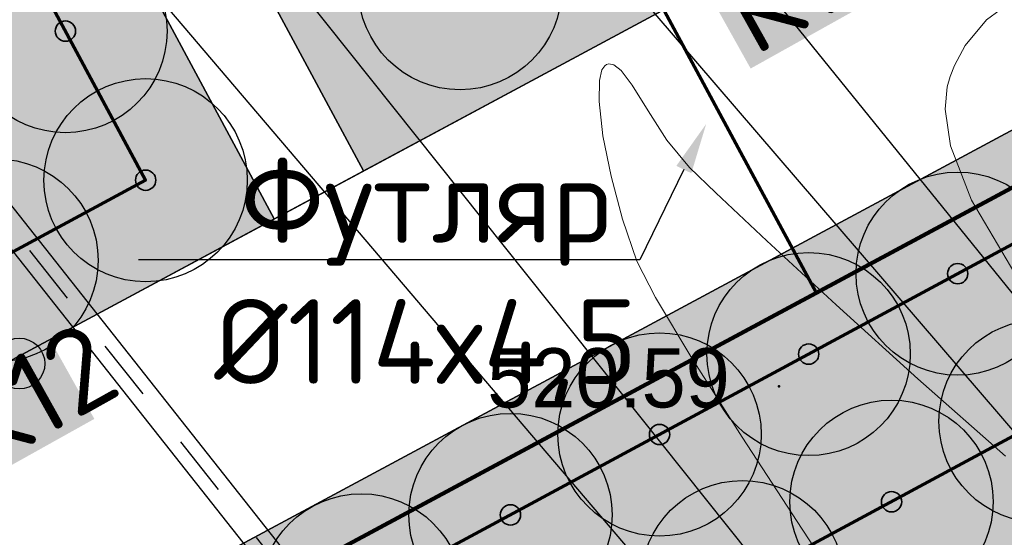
# Model space of a CAD drawing. Header units: millimetres. Extents: x -76021 to 1074922, y 19208 to 400534.
# Tile 49 of 109: x 194166 to 208696, y 182186 to 189830. Entities that reach past the tile are written whole.
import ezdxf
from ezdxf import colors
from ezdxf.entities.mleader import LeaderData, LeaderLine
from ezdxf.math import Vec2, Vec3

# ---------------------------------------------------------------- set-up
doc = ezdxf.new("R2010")
doc.units = ezdxf.units.MM
doc.linetypes.add('Д_ТРОТ_ТРУБА', pattern=[3, 1.5, -1.5])
for name, color, linetype in [('(004) Точки рельефа', 7, 'Continuous'), ('(028) Гидротехн.', 7, 'Continuous'), ('(031) Горизонтали', 42, 'Continuous'), ('(035) Откосы', 7, 'Continuous'), ('(038) Деревья', 7, 'Continuous')]:
    doc.layers.add(name, color=color, linetype=linetype)
doc.layers.add('В3', color=5, linetype='производственный водопровод', lineweight=50)
doc.styles.add('D-431', font='txt')
doc.styles.add('GOST', font='isocpeur.ttf')
doc.styles.get("Standard").update_dxf_attribs({"font": 'arial.ttf'})
doc.linetypes.add('ОТКОСЫ_НЕУКР', pattern='A,0.5,["|",Standard,S=1.199999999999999,R=0,X=0,Y=-1.199999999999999],1,["|",Standard,S=0.5,R=0,X=0,Y=-0.5],0.5', length=2)
doc.linetypes.add('ОТКОСЫ_НЕУКР1', pattern='A,0.5,["|",Standard,S=-1.199999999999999,R=0,X=0,Y=1.199999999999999],1,["|",Standard,S=-0.5,R=0,X=0,Y=0.5],0.5', length=2)
doc.linetypes.add('производственный водопровод', pattern='A,5,-0.5,["В3",Standard,S=0.7,R=0,X=0,Y=-0.35],-2', length=7.5)

# ---------------------------------------------------------------- blocks, each defined once
blk = doc.blocks.new('d')
at = {"layer": '(038) Деревья'}
blk.add_ellipse((0, 0), major_axis=(0.2651650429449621, 0.2651650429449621), ratio=0.9999999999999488, start_param=5.497787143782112, end_param=11.7809724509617, dxfattribs=at)
blk = doc.blocks.new('A$C05d28b1e')
at = {"layer": '(004) Точки рельефа', "color": 7, "linetype": 'ByBlock', "lineweight": -2}
blk.add_point((-69375, -20309), dxfattribs=at)
at = {"layer": '(028) Гидротехн.', "ltscale": 600}
for points in [[(-61833.59640229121, -41479.26027232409), (-63011.59640229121, -40051.26027232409), (-104066.5964022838, 11956.73972767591)], [(-62155.98729409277, -41717.03435735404), (-63322.89473471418, -40302.48102523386), (-104380.5610976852, 11708.89669257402)]]:
    blk.add_lwpolyline(points, dxfattribs=at)
at = {"layer": '(028) Гидротехн.', "color": 3, "linetype": 'Д_ТРОТ_ТРУБА', "ltscale": 600, "flags": 128}
blk.add_lwpolyline([(-62001.70733500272, -41589.76419501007), (-63167.24556851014, -40176.87064878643), (-104223.5787499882, 11832.81821012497)], dxfattribs=at)
at = {"layer": '(031) Горизонтали', "color": 42, "linetype": 'Continuous', "lineweight": 0, "ltscale": 600}
for points in [[(-61288.02127660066, -24680.30395136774), (-61288.02127659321, -24680.30395136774), (-61254.6401678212, -24636.41195966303), (-61241.3898649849, -24512.8183427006), (-61343.86845077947, -24244.05517087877), (-61676.90868246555, -23747.2988935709), (-62340.3007516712, -22940.82435168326), (-63189.37232371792, -21976.04999580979), (-64128.90884261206, -20904.23697194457), (-65063.69575234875, -19776.64642605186), (-65898.51849693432, -18644.53950414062), (-66538.1625203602, -17559.17735220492), (-66845.36487825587, -16758.99135513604), (-66924.47538701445, -16215.80277499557), (-66893.74652248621, -15886.94787703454), (-66851.05617977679, -15733.73194220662), (-66787.61025614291, -15572.59317088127), (-66628.78347082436, -15277.5453004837), (-66315.08104138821, -14897.56854867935), (-66114.24718772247, -14748.78989028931)], [(-68074.32372786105, -23878.98647207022), (-69036.71142988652, -22419.40309891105), (-69919.90043165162, -21062.01814925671), (-70662.2289913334, -19892.88907083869), (-71202.03536709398, -18998.07331138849), (-71477.65781711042, -18463.62831859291), (-71686.86168979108, -17842.66410110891), (-71856.34187822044, -17207.83424426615), (-71975.27239054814, -16610.57707686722), (-72032.82723491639, -16102.33092778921), (-72027.40556295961, -15794.38849870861), (-71989.68020638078, -15638.26340799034), (-71947.20270553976, -15575.98677130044), (-71920.5059523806, -15558.625), (-71886.01448624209, -15549.01704311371), (-71815.43778838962, -15560.78545568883), (-71704.22539439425, -15646.76114501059), (-71542.14427439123, -15863.34610840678), (-71309.19003324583, -16243.10019703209), (-71031.90982085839, -16672.91947072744), (-70698.9458598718, -17076.65605095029), (-70306.98658705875, -17454.48320184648), (-69555.15996723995, -18161.58538107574), (-68532.65515675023, -19106.36258964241), (-67328.66131193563, -20197.21482849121), (-66032.3675891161, -21342.54209859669)]]:
    blk.add_lwpolyline(points, dxfattribs=at)
at = {"layer": '(035) Откосы', "linetype": 'ОТКОСЫ_НЕУКР', "ltscale": 600}
blk.add_lwpolyline([(-79529, -13386), (-74046.00000000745, -8904.999999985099), (-55391.00000001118, -31972), (-60247.00000001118, -36044.9999999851), (-79529, -13386)], dxfattribs=at)
at = {"layer": '(035) Откосы', "linetype": 'ОТКОСЫ_НЕУКР1', "ltscale": 600}
blk.add_lwpolyline([(-77383.99999999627, -13280), (-74180, -11342), (-56566.06195314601, -31862.91687582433), (-60208.00000000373, -34835), (-77383.99999999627, -13280)], dxfattribs=at)
at = {"layer": '(038) Деревья', "linetype": 'Continuous', "xscale": 1000, "yscale": 1000, "zscale": 1000}
blk.add_blockref('d', (-80586.91088522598, -19973.93532395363), dxfattribs=at)
at = {"layer": '(004) Точки рельефа', "linetype": 'ByBlock', "insert": (-73682.33726843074, -20191.08905848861), "char_height": 875, "attachment_point": 4, "style": 'D-431'}
blk.add_mtext('520.59', dxfattribs=at)
blk = doc.blocks.new('фонтан разбрызгиватель')
h = blk.add_hatch(color=256)
h.dxf.hatch_style = 1
h.set_gradient(color1=(0, 0, 255), color2=(0, 0, 255), tint=1)
h.paths.add_polyline_path([(150, 3.552713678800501e-15, 1), (-150, 0, 1)])
at = {"lineweight": 35}
blk.add_circle((0, 0), 150, dxfattribs=at)

msp = doc.modelspace()

# ---------------------------------------------------------------- block references
at = {"color": 5, "lineweight": 50}
msp.add_blockref('A$C05d28b1e', (274748.0189126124, 204725.4916361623), dxfattribs=at)

# ---------------------------------------------------------------- next in the draw order: hatches: boundary and pattern name
at = {"true_color": 0xbdffbd, "transparency": 33554687}
h = msp.add_hatch(color=254, dxfattribs=at)
h.dxf.hatch_style = 1
h.paths.add_polyline_path([(214820.8800540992, 216948.7253162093), (217126.1156239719, 218322.0207615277), (215603.6625730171, 220877.6346598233), (209171.3314113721, 217045.7091063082), (215496.6642266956, 206427.9048698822), (221928.9953883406, 210259.8304233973), (220406.5423373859, 212815.4443216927), (218101.3067675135, 211442.1488763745)], flags=16)
h.paths.add_polyline_path([(224023.6489053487, 225893.6638374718), (217321.8775845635, 221901.2249949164), (218844.3306355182, 219345.6110966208), (221149.5662053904, 220718.9065419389), (224429.9929188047, 215212.3301021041), (222124.7573489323, 213839.0346567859), (223647.210399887, 211283.4207584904), (230348.9817206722, 215275.8596010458)], flags=16)
h.paths.add_polyline_path([(198145.9180665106, 256389.507595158), (196714.6222119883, 258810.6963092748), (195945.5755586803, 258343.3554829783), (195452.2226863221, 259155.207035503), (180753.4366827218, 250222.9234517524), (181792.0743087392, 248513.7622885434), (184954.0224606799, 250435.2418966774), (185778.5186348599, 249078.4675946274)], flags=17)
h.paths.add_polyline_path([(112361.9479704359, 220188.4503307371), (111031.9257359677, 219380.2110810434), (111784.9358170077, 218141.0728544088), (110930.4036978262, 217621.7834914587), (111501.6587876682, 216681.7376184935), (112356.2343066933, 217201.0533550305), (113109.2443877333, 215961.9151283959), (114308.0171651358, 216690.3955891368)], flags=17)
h.paths.add_polyline_path([(105307.4471395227, 232868.8987692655), (103501.6980646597, 231771.5657776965), (104254.7081456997, 230532.427551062), (103400.2809094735, 230013.2019242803), (108385.7459097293, 221809.2211079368), (109240.2780289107, 222328.510470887), (109993.2881099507, 221089.3722442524), (111388.9133730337, 221937.4777016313)], flags=17)
h.paths.add_polyline_path([(156979.3206527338, 232925.0673546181), (156752.8632677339, 233297.7210673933), (159914.8114196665, 235219.2006755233), (158876.1737936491, 236928.3618387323), (144177.3877900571, 227996.0782549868), (144670.7406624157, 227184.2267024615), (143901.6940091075, 226716.8858761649), (144568.74273966, 225588.5022138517)], flags=17)
h.paths.add_polyline_path([(142502.740888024, 224367.1765615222), (141850.5488729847, 225470.4285141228), (141081.5022196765, 225003.087687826), (140588.1493473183, 225814.9392403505), (140331.7751728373, 225659.143596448), (141058.82151105, 224462.7307822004), (136016.7960795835, 221398.7497854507), (135886.9663763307, 221612.3949308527), (132969.5134724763, 219839.4922793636), (133454.8570661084, 219018.4821243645)], flags=17)
edge = h.paths.add_edge_path(flags=17)
edge.add_line((209900.1426716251, 266779.7772694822), (204300.5454405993, 276526.4190539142))
edge.add_line((204300.5454405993, 276526.4190539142), (202947.913577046, 275704.4401920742))
edge.add_line((202947.913577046, 275704.4401920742), (208270.9314103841, 266944.9892306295))
edge.add_line((208270.9314103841, 266944.9892306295), (204339.8607350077, 264556.1226907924))
edge.add_line((204339.8607350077, 264556.1226907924), (205066.9070732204, 263359.7098765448))
edge.add_line((205066.9070732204, 263359.7098765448), (200024.8816417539, 260295.7288797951))
edge.add_line((200024.8816417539, 260295.7288797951), (199297.8353035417, 261492.1416940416))
edge.add_line((199297.8353035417, 261492.1416940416), (199041.4611290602, 261336.3460501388))
edge.add_line((199041.4611290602, 261336.3460501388), (199534.8140014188, 260524.4944976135))
edge.add_line((199534.8140014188, 260524.4944976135), (198765.7673481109, 260057.1536713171))
edge.add_line((198765.7673481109, 260057.1536713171), (200211.9199181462, 257610.8332474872))
edge.add_line((200211.9199181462, 257610.8332474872), (208825.5364367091, 262702.8087484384))
edge.add_arc((207298.8793712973, 265285.3110629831), 2999.999999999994, 300.5896344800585, 389.8780372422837)
edge = h.paths.add_edge_path(flags=17)
edge.add_line((103051.5675112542, 200547.2891192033), (115708.5556294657, 208238.79553633))
edge.add_arc((114150.5991936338, 210802.5372830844), 3000.000000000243, 301.2865698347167, 389.0884551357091)
edge.add_line((116772.209793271, 212261.0152101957), (115281.051762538, 214941.3682182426))
edge.add_line((115281.051762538, 214941.3682182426), (114147.8820137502, 214252.7539651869))
edge.add_line((114147.8820137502, 214252.7539651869), (114900.8920947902, 213013.6157385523))
edge.add_line((114900.8920947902, 213013.6157385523), (114046.3165757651, 212494.3000020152))
edge.add_line((114046.3165757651, 212494.3000020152), (114409.7896270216, 211896.176067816))
edge.add_line((114409.7896270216, 211896.176067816), (101761.8205277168, 204210.1503833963))
edge.add_line((101761.8205277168, 204210.1503833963), (101398.4063783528, 204808.1773898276))
edge.add_line((101398.4063783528, 204808.1773898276), (100543.8077135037, 204288.847587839))
edge.add_line((100543.8077135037, 204288.847587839), (99790.79763168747, 205527.985815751))
edge.add_line((99790.79763168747, 205527.985815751), (97397.99005966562, 204073.9041161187))
edge.add_line((97397.99005966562, 204073.9041161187), (98929.8693286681, 201553.0744301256))
edge.add_arc((101493.6110754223, 203111.0308659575), 3000.000000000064, 211.2865698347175, 301.2865698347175)
h.paths.add_polyline_path([(97999.14992540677, 208476.2852043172), (98853.7485902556, 208995.6150063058), (98282.49350041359, 209935.660879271), (97427.85143572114, 209416.3047036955), (96674.8413539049, 210655.4429316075), (94282.07718811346, 209201.3876094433), (96359.35243577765, 205783.0652806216), (98752.16000567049, 207237.1469789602)], flags=17)
h.paths.add_polyline_path([(90752.37071206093, 222327.0793120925), (89897.62376441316, 221807.6594003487), (89144.61368259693, 223046.7976282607), (86751.95441519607, 221592.8060516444), (93243.43956422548, 210910.5487739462), (95636.20372788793, 212364.6040948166), (94883.19364762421, 213603.7423201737), (95737.83571231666, 214123.0984957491)], flags=17)
edge = h.paths.add_edge_path(flags=17)
edge.add_line((100492.1544576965, 234798.7562548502), (100855.6231213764, 234200.6395407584))
edge.add_line((100855.6231213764, 234200.6395407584), (101710.0503576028, 234719.8651675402))
edge.add_line((101710.0503576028, 234719.8651675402), (102463.0604386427, 233480.7269409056))
edge.add_line((102463.0604386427, 233480.7269409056), (104334.4125421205, 234617.9261401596))
edge.add_line((104334.4125421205, 234617.9261401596), (103714.5570330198, 235732.114941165))
edge.add_arc((101092.9464333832, 234273.6370140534), 2999.999999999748, 29.08845513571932, 121.286569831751)
edge.add_line((99534.98999768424, 236837.378760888), (85997.6410544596, 228610.8871751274))
edge.add_arc((87555.59749015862, 226047.1454282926), 2999.999999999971, 121.2865698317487, 211.2865698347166)
edge.add_line((84991.85574340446, 224489.1889924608), (85713.3167913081, 223301.9672161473))
edge.add_line((85713.3167913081, 223301.9672161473), (88105.97605657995, 224755.9587914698))
edge.add_line((88105.97605657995, 224755.9587914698), (87352.96597631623, 225995.0970168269))
edge.add_line((87352.96597631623, 225995.0970168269), (88207.712923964, 226514.5169285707))
edge.add_line((88207.712923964, 226514.5169285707), (87844.1853583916, 227112.7305704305))
edge.add_line((87844.1853583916, 227112.7305704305), (100492.1544576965, 234798.7562548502))
edge = h.paths.add_edge_path(flags=17)
edge.add_line((206429.5260647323, 217740.3337827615), (224718.2735818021, 228635.4691841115))
edge.add_line((224718.2735818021, 228635.4691841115), (228392.671244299, 222467.5668450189))
edge.add_line((228392.671244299, 222467.5668450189), (233629.6400466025, 225476.2868388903))
edge.add_line((233629.6400466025, 225476.2868388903), (230763.0187299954, 230465.9191189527))
edge.add_arc((228161.7554297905, 228971.4529122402), 2999.999999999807, 29.87803724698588, 120.0993965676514)
edge.add_line((226657.2505534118, 231566.9230193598), (203230.4818343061, 217987.2298150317))
edge.add_arc((204734.9867106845, 215391.759707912), 2999.999999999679, 120.0993965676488, 209.6273998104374)
edge.add_line((202127.2108544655, 213908.6868561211), (205080.5429171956, 208715.6661361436))
edge.add_line((205080.5429171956, 208715.6661361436), (210103.8834394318, 211572.4990714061))
edge.add_line((210103.8834394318, 211572.4990714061), (206429.5260647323, 217740.3337827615))
edge = h.paths.add_edge_path(flags=17)
edge.add_line((215489.0996818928, 196338.8022293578), (220126.3913766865, 198832.9888262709))
edge.add_arc((218705.3361244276, 201475.0717110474), 3000.000000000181, 298.2737704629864, 330.6005223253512)
edge.add_line((221318.9909833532, 200002.384276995), (224444.8141732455, 205549.945001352))
edge.add_arc((227058.4690321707, 204077.2575672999), 2999.999999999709, 120.9636571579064, 150.6005223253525, ccw=False)
edge.add_line((225514.9862276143, 206649.7390214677), (237068.7907628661, 213581.994489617))
edge.add_arc((235525.3079583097, 216154.4759437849), 2999.99999999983, 300.9636571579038, 389.8780372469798)
edge.add_line((238126.5712585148, 217648.9421504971), (236200.48088148, 221001.4891590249))
edge.add_line((236200.48088148, 221001.4891590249), (234625.9508510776, 223742.1113054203))
edge.add_line((234625.9508510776, 223742.1113054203), (229416.3894048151, 220749.137263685))
edge.add_line((229416.3894048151, 220749.137263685), (233090.787067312, 214581.2349245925))
edge.add_line((233090.787067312, 214581.2349245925), (214802.0395502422, 203686.0995232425))
edge.add_line((214802.0395502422, 203686.0995232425), (211127.6821755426, 209853.9342345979))
edge.add_line((211127.6821755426, 209853.9342345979), (206069.258151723, 206977.1488986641))
edge.add_line((206069.258151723, 206977.1488986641), (211460.2685734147, 197497.8122623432))
edge.add_arc((214068.0444296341, 198980.885114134), 2999.99999999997, 209.6273998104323, 298.2737704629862)
edge = h.paths.add_edge_path(flags=17)
edge.add_line((194192.9728349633, 196985.9511812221), (199241.3180521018, 187599.8654020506))
edge.add_line((199241.3180521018, 187599.8654020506), (206679.6983444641, 191600.6291342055))
edge.add_arc((205258.6430922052, 194242.7120189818), 3000.000000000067, 298.2737704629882, 389.6273998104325)
edge.add_line((207866.4189484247, 195725.7848707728), (202800.9094800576, 204632.7736779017))
edge.add_line((202800.9094800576, 204632.7736779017), (195139.3172180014, 200275.5358968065))
edge.add_arc((192052.2705328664, 199382.7002930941), 3213.566967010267, -6.30961949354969e-12, 16.13092597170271, ccw=False)
edge.add_arc((192052.2705328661, 199382.7002930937), 3213.566967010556, 311.77024430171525, 359.9999999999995, ccw=False)
edge = h.paths.add_edge_path(flags=17)
edge.add_line((190745.2686859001, 183030.2299659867), (197920.2766097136, 186889.3377759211))
edge.add_line((197920.2766097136, 186889.3377759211), (192871.9313925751, 196275.4235550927))
edge.add_arc((192052.2705328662, 199382.7002930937), 3213.566967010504, 223.1238736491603, 284.77729662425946, ccw=False)
edge.add_line((189706.7602736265, 197185.9767612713), (182063.1853497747, 192838.9856526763))
edge.add_line((182063.1853497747, 192838.9856526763), (186682.1305488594, 184251.2575985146))
edge.add_arc((189324.2134336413, 185672.3128507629), 2999.999999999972, 208.2737704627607, 298.2737704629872)
edge = h.paths.add_edge_path(flags=17)
edge.add_line((189911.5682307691, 201779.4494049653), (188415.0981299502, 204561.7465990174))
edge.add_line((188415.0981299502, 204561.7465990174), (188128.9854640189, 204387.8792151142))
edge.add_line((188128.9854640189, 204387.8792151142), (185951.4586267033, 207971.1735315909))
edge.add_line((185951.4586267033, 207971.1735315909), (179296.8900734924, 204113.7487009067))
edge.add_arc((180801.3949498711, 201518.2785937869), 2999.999999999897, 120.0993965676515, 208.273770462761)
edge.add_line((178159.3120650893, 200097.2233415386), (181352.4593855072, 194160.3958532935))
edge.add_line((181352.4593855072, 194160.3958532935), (188965.223847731, 198489.864689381))
edge.add_arc((192052.2705328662, 199382.7002930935), 3213.566967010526, 179.9999999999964, 196.1309259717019, ccw=False)
edge.add_arc((192052.2705328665, 199382.7002930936), 3213.566967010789, 131.7702443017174, 179.9999999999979, ccw=False)
edge = h.paths.add_edge_path(flags=17)
edge.add_line((202059.3730541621, 205936.6616060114), (198690.90197442, 211859.6461333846))
edge.add_arc((196083.1261182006, 210376.5732815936), 3000.000000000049, 29.62739981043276, 120.0993965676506)
edge.add_line((194578.6212418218, 212972.0433887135), (194085.6776655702, 212686.3009283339))
edge.add_line((194085.6776655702, 212686.3009283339), (196162.0429310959, 209269.4760573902))
edge.add_line((196162.0429310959, 209269.4760573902), (189698.7432330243, 205341.8029981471))
edge.add_line((189698.7432330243, 205341.8029981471), (191232.6096731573, 202489.9770310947))
edge.add_arc((192052.2705328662, 199382.7002930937), 3213.566967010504, 43.123873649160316, 104.77729662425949, ccw=False)
edge.add_line((194397.7807921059, 201579.4238249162), (202059.3730541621, 205936.6616060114))
edge = h.paths.add_edge_path(flags=17)
edge.add_line((164213.3013144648, 219576.7748846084), (163356.425273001, 220986.8328442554))
edge.add_line((163356.425273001, 220986.8328442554), (167159.3088611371, 223297.8015621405))
edge.add_line((167159.3088611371, 223297.8015621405), (163861.6343985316, 228724.3882553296))
edge.add_line((163861.6343985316, 228724.3882553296), (160699.6862465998, 226802.9086471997))
edge.add_line((160699.6862465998, 226802.9086471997), (159056.7495894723, 229506.492127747))
edge.add_line((159056.7495894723, 229506.492127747), (146556.0182203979, 222116.6323936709))
edge.add_arc((148266.2624116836, 219651.8677383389), 3000.000000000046, 124.7559020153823, 210.589634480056)
edge.add_line((145683.7600971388, 218125.2106729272), (151374.6735680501, 208498.4270661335))
edge.add_line((151374.6735680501, 208498.4270661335), (153745.9948775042, 209939.4518146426))
edge.add_line((153745.9948775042, 209939.4518146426), (152291.9022010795, 212332.2774431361))
edge.add_line((152291.9022010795, 212332.2774431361), (164213.3013144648, 219576.7748846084))
h.paths.add_polyline_path([(183974.4349599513, 211224.52386795), (183689.6048947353, 211693.2344878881), (183143.5248591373, 212591.8527985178), (182972.6087428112, 212487.9890359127), (183388.0637932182, 211804.3245706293), (176636.8771985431, 207701.7059478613), (176221.4221481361, 208385.3704131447), (172290.3514727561, 205996.5038733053), (172082.6239475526, 206338.3361059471), (160289.4119214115, 199171.7364864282), (158835.3192449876, 201564.5621149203), (156421.9761094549, 200098.0011849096), (158829.7007375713, 195944.3574203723)], flags=17)
edge = h.paths.add_edge_path(flags=17)
edge.add_line((138322.9200418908, 217249.6019040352), (127699.7112266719, 210969.6474955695))
edge.add_arc((129226.3682920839, 208387.1451810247), 3000.00000000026, 120.5896344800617, 209.0884551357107)
edge.add_line((126604.7576924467, 206928.6672539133), (137798.0282308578, 186808.7901254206))
edge.add_arc((140419.6388304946, 188267.268052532), 2999.999999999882, 209.0884551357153, 301.2865699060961)
edge.add_line((141977.5952695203, 185703.5263077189), (155410.6444996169, 193866.6361787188))
edge.add_line((155410.6444996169, 193866.6361787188), (153002.9198715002, 198020.2799432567))
edge.add_line((153002.9198715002, 198020.2799432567), (151998.6745921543, 197410.0116108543))
edge.add_line((151998.6745921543, 197410.0116108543), (146909.3502246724, 205784.9013105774))
edge.add_line((146909.3502246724, 205784.9013105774), (147956.0983411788, 206420.9981293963))
edge.add_line((147956.0983411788, 206420.9981293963), (142240.4236777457, 216089.667919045))
edge.add_arc((139657.9213632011, 214563.0108536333), 2999.99999999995, 30.58963448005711, 116.4233669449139)
edge = h.paths.add_edge_path(flags=17)
edge.add_line((196998.758207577, 251064.703188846), (187855.9475715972, 245659.8923677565))
edge.add_line((187855.9475715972, 245659.8923677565), (188900.8454395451, 243940.4294764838))
edge.add_line((188900.8454395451, 243940.4294764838), (185738.8972876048, 242018.9498683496))
edge.add_line((185738.8972876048, 242018.9498683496), (189036.5717502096, 236592.3631751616))
edge.add_line((189036.5717502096, 236592.3631751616), (192839.4553383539, 238903.3318930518))
edge.add_line((192839.4553383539, 238903.3318930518), (193696.3313798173, 237493.2739334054))
edge.add_line((193696.3313798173, 237493.2739334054), (204596.1777995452, 244108.0986252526))
edge.add_line((204596.1777995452, 244108.0986252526), (201107.9187848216, 250008.8586474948))
edge.add_arc((198525.4164702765, 248482.201582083), 3000.000000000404, 30.5896344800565, 120.5896610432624)
edge = h.paths.add_edge_path(flags=17)
edge.add_arc((212280.8176183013, 256613.7646137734), 2999.9999999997, 29.87803724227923, 120.5896344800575)
edge.add_line((210754.1605528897, 259196.2669283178), (205607.1004533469, 256153.5607813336))
edge.add_arc((207133.7575187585, 253571.058466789), 2999.99999999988, 120.589634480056, 210.5896344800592)
edge.add_line((204551.255204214, 252044.4014013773), (208039.514218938, 246143.6413791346))
edge.add_line((208039.514218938, 246143.6413791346), (209464.3959163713, 243798.8847494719))
edge.add_line((209464.3959163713, 243798.8847494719), (213908.4678224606, 246499.4962504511))
edge.add_line((213908.4678224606, 246499.4962504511), (215414.1784507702, 244021.7291597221))
edge.add_line((215414.1784507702, 244021.7291597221), (221098.7118912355, 247287.5819956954))
edge.add_line((221098.7118912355, 247287.5819956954), (214882.0809186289, 258108.2308202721))
edge = h.paths.add_edge_path(flags=17)
edge.add_line((225781.4275314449, 239136.8614991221), (223091.3334999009, 243819.2309285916))
edge.add_line((223091.3334999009, 243819.2309285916), (217492.0815616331, 240602.3736414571))
edge.add_line((217492.0815616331, 240602.3736414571), (218997.7921899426, 238124.606550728))
edge.add_line((218997.7921899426, 238124.606550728), (214553.9731655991, 235424.148723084))
edge.add_line((214553.9731655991, 235424.148723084), (217362.4902366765, 230802.5095836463))
edge.add_line((217362.4902366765, 230802.5095836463), (224684.6691074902, 235046.9251854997))
edge.add_arc((223180.1642311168, 237642.395292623), 3000.000000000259, 300.0993965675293, 389.8780372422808)
h.paths.add_polyline_path([(213901.1204328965, 228796.0723935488), (212589.7435156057, 230954.0478425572), (201822.0281873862, 224410.6307986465), (202029.7557125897, 224068.7985660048), (198098.6850372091, 221679.9320261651), (198514.1400876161, 220996.2675608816), (191762.9534929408, 216893.6489381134), (191347.4984425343, 217577.3134033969), (191176.5823262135, 217473.4496407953), (192007.9564239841, 216105.3571661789)], flags=17)
h.paths.add_polyline_path([(220749.6149157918, 219078.2306395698), (222796.7955859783, 215641.8006164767), (218501.2580571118, 213082.8247787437), (216454.0773869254, 216519.2548018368)], flags=16)
edge = h.paths.add_edge_path(flags=17)
edge.add_line((126035.6612326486, 228965.7470213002), (124411.9581276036, 227979.0412765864))
edge.add_line((124411.9581276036, 227979.0412765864), (123678.8894279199, 229185.3643676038))
edge.add_line((123678.8894279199, 229185.3643676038), (116457.6880194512, 225168.0008190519))
edge.add_line((116457.6880194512, 225168.0008190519), (121741.4954621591, 215670.3695277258))
edge.add_arc((124363.1060617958, 217128.8474548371), 2999.999999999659, 209.0884551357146, 300.5896344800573)
edge.add_line((125889.7631272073, 214546.3451402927), (132421.8561402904, 218407.8192981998))
edge.add_line((132421.8561402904, 218407.8192981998), (131358.6790659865, 220206.2960598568))
edge.add_line((131358.6790659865, 220206.2960598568), (126035.6612326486, 228965.7470213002))
edge = h.paths.add_edge_path(flags=17)
edge.add_line((181938.3257366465, 178293.3791251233), (154215.0541750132, 163382.3023797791))
edge.add_arc((152793.9989227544, 166024.3852645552), 2999.999999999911, 209.0884551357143, 298.2737704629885, ccw=False)
edge.add_line((150172.3883231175, 164565.9073374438), (147155.1258125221, 169989.4295125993))
edge.add_line((147155.1258125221, 169989.4295125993), (155925.2097841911, 174868.4813036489))
edge.add_line((155925.2097841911, 174868.4813036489), (159609.9109477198, 168683.2833438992))
edge.add_line((159609.9109477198, 168683.2833438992), (174558.3815481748, 177588.51925921))
edge.add_line((174558.3815481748, 177588.51925921), (170873.947718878, 183773.2684674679))
edge.add_line((170873.947718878, 183773.2684674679), (179811.7554582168, 188580.505479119))
edge.add_line((179811.7554582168, 188580.505479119), (183159.3533691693, 182356.5172621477))
edge.add_arc((180517.2704843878, 180935.4620098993), 2999.999999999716, -61.72622953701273, 28.27377046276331, ccw=False)
edge = h.paths.add_edge_path(flags=17)
edge.add_line((143726.8553784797, 182085.8729428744), (170853.2707813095, 198570.284303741))
edge.add_arc((172411.2272203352, 196006.542558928), 2999.999999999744, 28.273794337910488, 121.2865699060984, ccw=False)
edge.add_line((175053.309512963, 197427.598912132), (178864.3852900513, 190341.8940689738))
edge.add_line((178864.3852900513, 190341.8940689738), (169849.3746297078, 185493.1331456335))
edge.add_line((169849.3746297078, 185493.1331456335), (166164.9408004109, 191677.8823538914))
edge.add_line((166164.9408004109, 191677.8823538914), (151216.4701999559, 182772.6464385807))
edge.add_line((151216.4701999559, 182772.6464385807), (154901.1713634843, 176587.448478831))
edge.add_line((154901.1713634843, 176587.448478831), (146182.8071944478, 171737.1699123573))
edge.add_line((146182.8071944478, 171737.1699123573), (142663.2012178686, 178063.65327095))
edge.add_arc((145284.811817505, 179522.1311980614), 2999.999999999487, 121.28656990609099, 209.0884551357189, ccw=False)
h.paths.add_polyline_path([(165470.3161239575, 188936.0770072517), (160573.4033410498, 186018.8445522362), (162108.7888436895, 183441.5220349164), (164428.3791092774, 184823.3689872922), (167703.8681815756, 179325.0809503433), (165384.2779159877, 177943.2339979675), (166919.6634186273, 175365.9114806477), (171816.576201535, 178283.1439356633)], flags=16)
h.paths.add_polyline_path([(163666.0629044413, 176919.6436628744), (161346.4726388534, 175537.7967104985), (158070.9835665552, 181036.0847474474), (160390.5738321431, 182417.9316998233), (158855.1883295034, 184995.254217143), (153958.2755465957, 182078.0217621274), (160304.5356241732, 171425.0886905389), (165201.448407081, 174342.3211455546)], flags=16)
h.paths.add_polyline_path([(164011.6043034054, 183178.2857793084), (159716.066774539, 180619.3099415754), (161763.2474447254, 177182.8799184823), (166058.7849735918, 179741.8557562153)], flags=16)
edge = h.paths.add_edge_path()
edge.add_arc((140227.1149719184, 162323.7074873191), 3000.000000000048, 15.94914245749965, 119.0884551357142)
edge.add_line((138768.637044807, 164945.3180869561), (136829.4704326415, 163866.5035211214))
edge.add_line((136829.4704326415, 163866.5035211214), (119327.7353073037, 195325.8307167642))
edge.add_line((119327.7353073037, 195325.8307167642), (121949.345906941, 196784.308643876))
edge.add_arc((120490.8679798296, 199405.9192435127), 2999.999999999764, 299.0884551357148, 389.0884551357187)
edge.add_line((123112.4785794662, 200864.3971706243), (121394.1241307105, 203953.1351988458))
edge.add_arc((118772.5135310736, 202494.6572717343), 2999.999999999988, 29.08845513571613, 121.2865698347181)
edge.add_line((117214.5570952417, 205058.3990184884), (105296.4736441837, 197815.9164872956))
edge.add_arc((101661.2419605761, 203797.9805630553), 6999.999999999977, 219.1121955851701, 301.28656983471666, ccw=False)
edge.add_line((96229.85692333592, 199382.0937237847), (151545.0957390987, 115300.0917611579))
edge.add_line((151545.0957390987, 115300.0917611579), (188931.7371165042, 63929.74618648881))
edge.add_line((188931.7371165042, 63929.74618648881), (189915.2989301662, 64787.52197525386))
edge.add_line((189915.2989301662, 64787.52197525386), (169182.6885089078, 93274.73887317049))
edge.add_line((169182.6885089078, 93274.73887317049), (148747.3285322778, 143403.5520653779))
edge.add_line((148747.3285322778, 143403.5520653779), (143111.6329168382, 163148.0594906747))
edge = h.paths.add_edge_path(flags=17)
edge.add_line((175632.1568957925, 273670.0737452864), (178792.1255034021, 272898.9716775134))
edge.add_line((178792.1255034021, 272898.9716775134), (179563.227571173, 276058.9402851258))
edge.add_line((179563.227571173, 276058.9402851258), (182723.1961787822, 275287.8382173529))
edge.add_line((182723.1961787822, 275287.8382173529), (183494.2982465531, 278447.8068249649))
edge.add_line((183494.2982465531, 278447.8068249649), (186654.2668541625, 277676.704757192))
edge.add_line((186654.2668541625, 277676.704757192), (187425.3689219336, 280836.6733648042))
edge.add_line((187425.3689219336, 280836.6733648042), (190585.3375295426, 280065.5712970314))
edge.add_line((190585.3375295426, 280065.5712970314), (191356.4395973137, 283225.5399046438))
edge.add_line((191356.4395973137, 283225.5399046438), (198084.5022487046, 281583.7441570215))
edge.add_line((198084.5022487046, 281583.7441570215), (199027.0565388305, 282156.5235831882))
edge.add_line((199027.0565388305, 282156.5235831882), (200507.1151559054, 279720.9689256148))
edge.add_line((200507.1151559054, 279720.9689256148), (201958.5073806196, 280602.9633256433))
edge.add_line((201958.5073806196, 280602.9633256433), (196948.466709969, 289323.4247673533))
edge.add_arc((194347.2034096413, 287828.9585608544), 2999.999999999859, 29.87803724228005, 120.0548210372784)
edge.add_line((192844.7182375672, 290425.5983717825), (161940.6008860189, 272543.650370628))
edge.add_arc((163443.0860580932, 269947.0105596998), 3000.000000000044, 120.0548210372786, 211.2865699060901)
edge.add_line((160879.3443132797, 268389.0541206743), (163966.9089127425, 263308.2199874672))
edge.add_line((163966.9089127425, 263308.2199874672), (164992.405610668, 263931.4025630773))
edge.add_line((164992.405610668, 263931.4025630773), (166082.9751179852, 262136.7833417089))
edge.add_line((166082.9751179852, 262136.7833417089), (166128.2197974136, 262164.2780142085))
edge.add_line((166128.2197974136, 262164.2780142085), (167770.0155450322, 268892.3406656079))
edge.add_line((167770.0155450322, 268892.3406656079), (170929.9841526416, 268121.238597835))
edge.add_line((170929.9841526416, 268121.238597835), (171701.0862204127, 271281.2072054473))
edge.add_line((171701.0862204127, 271281.2072054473), (174861.0548280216, 270510.1051376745))
edge.add_line((174861.0548280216, 270510.1051376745), (175632.1568957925, 273670.0737452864))
edge = h.paths.add_edge_path(flags=17)
edge.add_line((123057.3584845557, 235990.6098385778), (124699.1542321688, 242718.6724899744))
edge.add_line((124699.1542321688, 242718.6724899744), (127859.1228397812, 241947.5704222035))
edge.add_line((127859.1228397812, 241947.5704222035), (128630.2249075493, 245107.539029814))
edge.add_line((128630.2249075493, 245107.539029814), (131790.1935151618, 244336.4369620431))
edge.add_line((131790.1935151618, 244336.4369620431), (132561.2955829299, 247496.4055696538))
edge.add_line((132561.2955829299, 247496.4055696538), (135721.2641905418, 246725.3035018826))
edge.add_line((135721.2641905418, 246725.3035018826), (136492.3662583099, 249885.2721094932))
edge.add_line((136492.3662583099, 249885.2721094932), (139652.3348659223, 249114.1700417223))
edge.add_line((139652.3348659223, 249114.1700417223), (140423.4369336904, 252274.1386493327))
edge.add_line((140423.4369336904, 252274.1386493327), (143583.4055413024, 251503.0365815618))
edge.add_line((143583.4055413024, 251503.0365815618), (144354.5076090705, 254663.0051891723))
edge.add_line((144354.5076090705, 254663.0051891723), (147514.4762166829, 253891.9031214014))
edge.add_line((147514.4762166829, 253891.9031214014), (148285.578284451, 257051.8717290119))
edge.add_line((148285.578284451, 257051.8717290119), (155013.640935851, 255410.0759813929))
edge.add_line((155013.640935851, 255410.0759813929), (155058.8856152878, 255437.5706538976))
edge.add_line((155058.8856152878, 255437.5706538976), (153968.3161079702, 257232.189875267))
edge.add_line((153968.3161079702, 257232.189875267), (154993.8128058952, 257855.372450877))
edge.add_line((154993.8128058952, 257855.372450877), (151722.0079826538, 263239.3885864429))
edge.add_arc((149158.2662378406, 261681.432147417), 2999.999999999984, 31.28656990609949, 120.0548210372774)
edge.add_line((147655.7810657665, 264278.0719583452), (127050.7391705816, 252355.4441887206))
edge.add_line((127050.7391705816, 252355.4441887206), (110148.557772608, 242575.3904364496))
edge.add_arc((111651.0429446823, 239978.7506255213), 3000.000000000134, 120.0548210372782, 209.0884551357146)
edge.add_line((109029.4323450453, 238520.2726984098), (115485.3694013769, 226915.7412188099))
edge.add_line((115485.3694013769, 226915.7412188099), (122639.4869877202, 230895.7840936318))
edge.add_line((122639.4869877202, 230895.7840936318), (121971.1597064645, 231995.5700101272))
edge.add_line((121971.1597064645, 231995.5700101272), (123594.8628115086, 232982.2757548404))
edge.add_line((123594.8628115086, 232982.2757548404), (122114.8041944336, 235417.8304124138))
edge.add_line((122114.8041944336, 235417.8304124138), (123057.3584845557, 235990.6098385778))
edge = h.paths.add_edge_path(flags=17)
edge.add_arc((192052.2705328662, 199382.7002930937), 1697.05393394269, -180, 0, ccw=False)
edge.add_arc((192052.2705328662, 199382.7002930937), 1697.05393394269, 0, 180, ccw=False)
edge = h.paths.add_edge_path()
edge.add_line((194002.3969308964, 100264.8472664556), (182386.0377944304, 90725.1955109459))
edge.add_arc((180482.1004887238, 93043.60503817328), 3000.000000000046, 216.046620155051, 309.3937167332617, ccw=False)
edge.add_line((178056.4851077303, 91278.2750340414), (174519.7920753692, 96137.79534869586))
edge.add_arc((176945.4074563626, 97903.1253528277), 2999.999999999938, 129.3937167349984, 216.0466201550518, ccw=False)
edge.add_line((175041.4701505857, 100221.5348799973), (186386.6477079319, 109538.4853751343))
edge.add_arc((188290.5850137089, 107220.0758479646), 3000.00000000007, 39.393716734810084, 129.3937167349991, ccw=False)
edge.add_line((190608.9945408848, 109124.013153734), (194416.8691523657, 104487.194099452))
edge.add_arc((192098.4596251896, 102583.2567936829), 3000.000000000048, -50.60628326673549, 39.393716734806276, ccw=False)
h.paths.add_polyline_path([(225909.0974369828, 121284.1127244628), (227170.7738567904, 119739.0249970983), (227174.8170141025, 119742.3442395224)], flags=17)
edge = h.paths.add_edge_path()
edge.add_line((164910.9418021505, 145006.0709647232), (257456.2081396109, 212136.7389124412))
edge.add_line((257456.2081396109, 212136.7389124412), (211777.9208457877, 293532.0085986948))
edge.add_line((211777.9208457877, 293532.0085986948), (209083.0761358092, 291938.9398554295))
edge.add_line((209083.0761358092, 291938.9398554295), (206029.7620049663, 297103.9444845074))
edge.add_line((206029.7620049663, 297103.9444845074), (208840.8149549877, 298765.7102158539))
edge.add_line((208840.8149549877, 298765.7102158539), (203746.1376435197, 307844.0417010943))
edge.add_line((203746.1376435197, 307844.0417010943), (75953.59151628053, 230203.0577881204))
edge.add_line((75953.59151628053, 230203.0577881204), (95229.83590038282, 200902.1770030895))
edge.add_line((95229.83590038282, 200902.1770030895), (78625.25142780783, 228226.3469354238))
edge.add_line((78625.25142780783, 228226.3469354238), (77404.85222082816, 230234.6112962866))
edge.add_line((77404.85222082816, 230234.6112962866), (82147.77445123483, 233116.8307100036))
edge.add_line((82147.77445123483, 233116.8307100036), (83368.17366180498, 231108.5663432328))
edge.add_line((83368.17366180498, 231108.5663432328), (103750.0970635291, 243494.4272742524))
edge.add_line((103750.0970635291, 243494.4272742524), (190841.4046745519, 293887.7847859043))
edge.add_arc((194347.2034097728, 287828.9585606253), 7000.000000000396, 29.878037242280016, 120.05482104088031, ccw=False)
edge.add_line((200416.8177772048, 291316.0463757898), (232723.4201852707, 235083.2732043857))
edge.add_line((232723.4201852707, 235083.2732043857), (241594.922325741, 219641.56375895))
edge.add_arc((235525.3079583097, 216154.4759437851), 6999.999999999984, -59.036342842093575, 29.878037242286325, ccw=False)
edge.add_line((239126.7678356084, 210152.0192173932), (228480.3824426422, 203764.2130942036))
edge.add_arc((230023.8652471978, 201191.7316400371), 2999.999999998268, 120.9636571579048, 150.6005223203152)
edge.add_line((227410.2103884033, 202664.4190743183), (225088.4205453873, 198543.8180811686))
edge.add_arc((217247.4559690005, 202961.8803840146), 8999.999999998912, 298.2737704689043, 330.60052232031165, ccw=False)
edge.add_line((221510.621726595, 195035.6317301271), (158759.5676499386, 161284.7166788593))
edge.add_arc((160180.6229024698, 158642.6337942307), 2999.999999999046, 118.2737704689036, 165.4416731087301)
edge.add_line((157276.9461439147, 159396.7301288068), (154192.3388690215, 147519.331920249))
edge.add_arc((157096.0156275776, 146765.2355856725), 3000.000000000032, 165.4416731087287, 202.1786080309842)
edge.add_line((154317.9808545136, 145632.7503541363), (170267.5081430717, 106507.8768567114))
edge.add_arc((173045.5429161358, 107640.3620882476), 3000.000000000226, 202.1786080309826, 309.3937167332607)
edge.add_line((174949.4802218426, 105321.95256102), (183848.0646334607, 112629.6980780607))
edge.add_arc((181944.127327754, 114948.107605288), 2999.99999999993, 309.3937167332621, 399.3937167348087)
edge.add_line((184262.5368549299, 116852.0449110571), (182358.599549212, 119170.4544381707))
edge.add_line((182358.599549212, 119170.4544381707), (184450.9795166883, 120888.7704782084))
edge.add_line((184450.9795166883, 120888.7704782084), (164910.9418021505, 145006.0709647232))
h.paths.add_polyline_path([(232804.5179377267, 119188.7985941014), (230271.7811197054, 122278.0383425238), (230269.7595410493, 122276.3787213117)], flags=17)
edge = h.paths.add_edge_path()
edge.add_line((214580.1755717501, 86091.88017936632), (201888.8513756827, 101756.1528732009))
edge.add_line((201888.8513756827, 101756.1528732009), (198859.3895325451, 99077.57186931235))
edge.add_line((198859.3895325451, 99077.57186931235), (184472.6515712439, 87262.8140406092))
edge.add_arc((186376.588876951, 84944.40451338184), 3000.000000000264, 129.3937167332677, 216.046620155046)
edge.add_line((183950.9734959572, 83179.07450925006), (191895.9370879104, 72262.46070618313))
edge.add_line((191895.9370879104, 72262.46070618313), (196266.3734382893, 76016.19928271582))
edge.add_line((196266.3734382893, 76016.19928271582), (199133.6223135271, 72677.89309691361))
edge.add_line((199133.6223135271, 72677.89309691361), (214580.1755717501, 86091.88017936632))

# ---------------------------------------------------------------- next in the draw order: linework, layer by layer
for points in [[(154192.3388690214, 147519.3319202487), (157276.9461439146, 159396.7301288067, -0.2087647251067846), (158759.5676499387, 161284.7166788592), (221510.621726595, 195035.6317301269, 0.1419950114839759), (225088.4205453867, 198543.8180811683), (227410.210388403, 202664.4190743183, -0.1300408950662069), (228480.3824426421, 203764.2130942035), (239126.7678356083, 210152.019217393, 0.4086747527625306), (241594.9223257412, 219641.5637589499), (232723.4201852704, 235083.2732043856), (200416.8177772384, 291316.0463757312, 0.4151175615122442), (190841.404674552, 293887.7847859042), (103750.0970635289, 243494.427274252)], [(103750.0970635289, 243494.4272742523), (190841.404674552, 293887.7847859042, -0.4151175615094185), (200416.8177772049, 291316.0463757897), (232723.4201852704, 235083.2732043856), (241594.9223257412, 219641.5637589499, -0.4086747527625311), (239126.7678356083, 210152.019217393), (228480.3824426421, 203764.2130942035, 0.1300408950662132), (227410.210388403, 202664.4190743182), (225088.4205453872, 198543.8180811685, -0.1419950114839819), (221510.621726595, 195035.6317301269), (158759.5676499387, 161284.7166788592, 0.2087647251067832), (157276.9461439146, 159396.7301288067), (154192.3388690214, 147519.3319202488, 0.1616822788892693)], [(225781.427531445, 239136.8614991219, -0.4130824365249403), (224684.6691074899, 235046.9251854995), (196161.6001885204, 218513.0817942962), (199815.9875421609, 212499.4955504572), (198690.9019744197, 211859.6461333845), (207866.4189484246, 195725.7848707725, -0.421150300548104), (206679.6983444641, 191600.6291342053), (190745.2686859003, 183030.2299659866, -0.4142135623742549), (186682.1305488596, 184251.2575985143), (178159.3120650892, 200097.2233415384, -0.4049115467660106), (179296.8900734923, 204113.7487009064), (181797.8148621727, 205563.4489034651), (179872.4481682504, 208731.7935655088), (155410.6444996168, 193866.6361787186), (141977.59526952, 185703.5263077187, -0.4254952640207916), (137798.0288200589, 186808.7890663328), (126604.7576924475, 206928.6672539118, -0.4065602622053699)]]:
    msp.add_lwpolyline(points, format="xyb")
for points in [[(194578.6212418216, 212972.0433887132), (194085.6776655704, 212686.3009283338), (196162.0429310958, 209269.4760573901), (188128.9854640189, 204387.8792151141), (185951.458626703, 207971.1735315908), (179296.8900734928, 204113.7487009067, 0.4049115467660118), (178159.3120650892, 200097.2233415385), (186682.1305488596, 184251.2575985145, 0.4142135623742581), (190745.2686859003, 183030.2299659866), (206679.6983444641, 191600.6291342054, 0.4211503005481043), (207866.4189484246, 195725.7848707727), (198690.9019744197, 211859.6461333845, 0.4166284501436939)], [(202800.9094800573, 204632.7736779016), (202059.3730541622, 205936.6616060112), (194397.7807921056, 201579.423824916, 0.2756966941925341), (191232.609673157, 202489.9770310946), (189698.7432330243, 205341.802998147), (188415.0981299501, 204561.7465990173), (189911.5682307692, 201779.4494049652, 0.2136045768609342), (188838.7035658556, 199382.7002930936, 0.070500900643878), (188965.2238477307, 198489.8646893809), (181352.4593855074, 194160.3958532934), (182063.1853497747, 192838.9856526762), (189706.7602736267, 197185.9767612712, 0.2756966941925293), (192871.9313925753, 196275.4235550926), (197920.2766097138, 186889.337775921), (199241.3180521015, 187599.8654020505), (194192.972834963, 196985.951181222, 0.2136045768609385), (195265.8374998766, 199382.7002930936, 0.07050090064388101), (195139.3172180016, 200275.5358968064)], [(202800.9094800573, 204632.7736779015), (195139.3172180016, 200275.5358968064, -0.070500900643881), (195265.8374998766, 199382.7002930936, -0.2136045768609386), (194192.972834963, 196985.951181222), (199241.3180521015, 187599.8654020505), (206679.6983444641, 191600.6291342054, 0.4211503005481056), (207866.4189484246, 195725.7848707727)], [(207866.4189484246, 195725.7848707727), (202800.9094800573, 204632.7736779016), (195139.3172180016, 200275.5358968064, -0.07050090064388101), (195265.8374998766, 199382.7002930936, -0.2136045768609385), (194192.972834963, 196985.951181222), (199241.3180521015, 187599.8654020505), (206679.6983444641, 191600.6291342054, 0.4211503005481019)], [(192871.9313925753, 196275.4235550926, -0.2756966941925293), (189706.7602736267, 197185.9767612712), (182063.1853497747, 192838.9856526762), (186682.1305488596, 184251.2575985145, 0.4142135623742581), (190745.2686859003, 183030.2299659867), (197920.2766097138, 186889.337775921)], [(192871.9313925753, 196275.4235550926, -0.2756966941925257), (189706.7602736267, 197185.9767612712), (182063.1853497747, 192838.9856526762), (186682.1305488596, 184251.2575985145, 0.4142135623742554), (190745.2686859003, 183030.2299659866), (197920.2766097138, 186889.337775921)]]:
    msp.add_lwpolyline(points, format="xyb", close=True)
at = {"lineweight": 30}
for points in [[(199241.3180521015, 187599.8654020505), (194192.972834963, 196985.951181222)], [(194192.972834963, 196985.951181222), (199241.3180521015, 187599.8654020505)], [(192871.9313925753, 196275.4235550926), (197920.2766097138, 186889.337775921)], [(197920.2766097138, 186889.337775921), (192871.9313925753, 196275.4235550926)], [(158759.5676499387, 161284.7166788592), (221510.6217265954, 195035.6317301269)], [(221510.621726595, 195035.6317301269), (158759.5676499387, 161284.7166788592)], [(206679.6983444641, 191600.6291342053), (190745.2686859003, 183030.2299659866)], [(199241.3180521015, 187599.8654020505), (206679.6983444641, 191600.6291342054)], [(197920.2766097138, 186889.337775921), (199241.318052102, 187599.8654020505)], [(190745.2686859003, 183030.2299659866), (197920.2766097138, 186889.337775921)]]:
    msp.add_lwpolyline(points, dxfattribs=at)
for points in [[(158759.5676499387, 161284.7166788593), (221510.621726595, 195035.6317301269)], [(190745.2686859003, 183030.2299659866), (206679.6983444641, 191600.6291342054)]]:
    msp.add_lwpolyline(points)
at = {"color": 6, "transparency": 33554687}
for centre in [(200664.0367579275, 190294.6064576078), (194839.9327688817, 189660.8864084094), (196024.1454790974, 187459.1506710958), (193822.4097417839, 186274.9379608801), (208007.9943112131, 186079.3211246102), (205808.1076913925, 184891.6768765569), (209231.4788003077, 183899.1638585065), (203608.2210715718, 183704.0326285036), (207031.5921804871, 182711.5196104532), (201408.3344517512, 182516.3883804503), (204831.7055606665, 181523.8753623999), (199208.4478319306, 181328.744132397)]:
    msp.add_circle(centre, 1500, dxfattribs=at)
at = {"layer": 'В3', "color": 1, "lineweight": 90, "ltscale": 1250}
msp.add_lwpolyline([(156627.9847681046, 165247.8410125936), (153978.2116329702, 163822.6495272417, -0.4100550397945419), (150609.3234230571, 164808.9869919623), (147995.9275856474, 169506.5597841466), (136417.1474372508, 163064.9489394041), (118307.7131756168, 195616.6138848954), (123550.9343748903, 198533.5697391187), (120738.7214808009, 203588.5157170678), (127292.7479798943, 207234.7105348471), (105935.0154419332, 245625.1838940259), (190465.7833814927, 294536.9447386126, -0.415117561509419), (201067.1336022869, 291689.6629274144), (233373.7360103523, 235456.8897560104), (242245.2381508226, 220015.1803105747, -0.408674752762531), (239512.6385367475, 209508.898853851), (228355.8298762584, 202814.8399741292), (224354.6217223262, 195713.6881009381), (159114.8314630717, 160624.1959577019)], format="xyb", close=True, dxfattribs=at)
at = {"layer": 'В3', "lineweight": 70, "ltscale": 1250}
for points in [[(196318.32, 212873.34), (198877.2958377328, 208577.8024711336), (192357.8561971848, 204870.1203416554), (193637.3441160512, 202722.3515772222), (200156.7837565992, 206430.0337067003), (207183.4763984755, 194002.2885870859), (205751.35, 191698.9), (205010.3298516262, 192766.3945439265), (200066.7536789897, 201458.9807313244), (197893.6071321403, 200223.0866881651), (202837.1833047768, 191530.5005007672), (205920.1059154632, 185798.6072124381)], [(187414.0934599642, 199954.4369801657), (187671.2443850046, 201740.8765930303), (185302.8189645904, 206144.3480676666), (183138.952455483, 204892.2770909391), (186691.5905861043, 198287.0698789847), (184527.7240769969, 197034.9989022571), (180975.0859463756, 203640.2061142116), (178811.2194372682, 202388.1351374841), (182363.8575678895, 195782.9279255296), (184952.7168203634, 192210.2904726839), (186883.8231636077, 193897.6681999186), (189085.5589009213, 195081.8809101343), (191021.3042459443, 195077.2543028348), (192471.5073484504, 194064.3578830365), (196024.1454790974, 187459.1506710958), (193822.4097417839, 186274.9379608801), (190269.7716111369, 192880.1451728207), (188068.0358738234, 191695.9324626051), (191620.6740044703, 185090.7252506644), (194533.8372737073, 179674.4553342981)], [(155694.6283338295, 145943.7192909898), (155670.8059255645, 148109.3078880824), (158184.4603731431, 157788.2304168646), (159601.2430883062, 159968.3053554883), (223979.9614314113, 194701.846176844)], [(158090.5365577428, 147480.8942761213), (160824.7275774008, 157788.1480893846), (225164.0113072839, 192500.4131882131)]]:
    msp.add_lwpolyline(points, dxfattribs=at)

# ---------------------------------------------------------------- next in the draw order: block references
at = {"transparency": 33554687, "xscale": -1, "rotation": 180}
for p in [(194839.9327688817, 189660.8864084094), (196024.1454790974, 187459.1506710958), (208007.9943112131, 186079.3211246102), (205808.1076913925, 184891.6768765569), (203608.2210715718, 183704.0326285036), (207031.5921804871, 182711.5196104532), (201408.3344517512, 182516.3883804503)]:
    msp.add_blockref('фонтан разбрызгиватель', p, dxfattribs=at)

# ---------------------------------------------------------------- next in the draw order: texts
at = {"ltscale": 1250, "char_height": 1250, "attachment_point": 1, "rotation": 29.185445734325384, "style": 'GOST', "bg_fill": 1, "box_fill_scale": 1.1, "bg_fill_color": 3, "bg_fill_transparency": 0}
for s, insert in [('К11', (204390.9212619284, 190369.6008749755)), ('К12', (192986.9599119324, 184235.9329017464))]:
    msp.add_mtext_dynamic_manual_height_columns(s, width=1718.579999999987, gutter_width=7500, heights=[0], dxfattribs=dict(at, insert=insert))

# ---------------------------------------------------------------- next in the draw order: leaders
at = {"ltscale": 0.6}
ml = msp.add_multileader_mtext('Standard', dxfattribs=at)
ml.set_content('Футляр\\P%%C114х4,5', color=256, style='GOST')
ml.set_leader_properties()
ml.build(insert=Vec2(0, 0))
ml.multileader.update_dxf_attribs({"text_left_attachment_type": 6, "text_right_attachment_type": 6, "dogleg_length": 0.001, "arrow_head_size": 750, "scale": 500})
ctx = ml.context
ctx.base_point, ctx.scale, ctx.char_height, ctx.arrow_head_size, ctx.landing_gap_size, ctx.plane_origin = Vec3(197002.4089261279, 186285.4934181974), 500, 1250, 750, 0, Vec3(193644.0246483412, 189395.9067548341)
ctx.left_attachment, ctx.right_attachment, ctx.text_align_type = 6, 6, 1
notes = []
notes.append((ctx, [(1, (1, 1, 0), (203315.4089261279, 186285.4934181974), (-1, 0), 0.5, [(2, [(204296.1944704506, 188290.0716567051)], 0, [])])]))
ctx.mtext.insert, ctx.mtext.alignment, ctx.mtext.flow_direction = Vec3(200158.6589261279, 187785.4934181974), 2, 5
for ctx, leaders in notes:
    for number, flags, end, landing, length, lines in leaders:
        leader = LeaderData()
        leader.index, (leader.has_last_leader_line, leader.has_dogleg_vector, leader.attachment_direction) = number, flags
        leader.last_leader_point, leader.dogleg_vector, leader.dogleg_length = Vec3(end), Vec3(landing), length
        for number, points, colour, breaks in lines:
            line = LeaderLine()
            line.index, line.vertices, line.color, line.breaks = number, Vec3.list(points), colors.encode_raw_color(colour), breaks
            leader.lines.append(line)
        ctx.leaders.append(leader)

doc.saveas('drawing.dxf')
